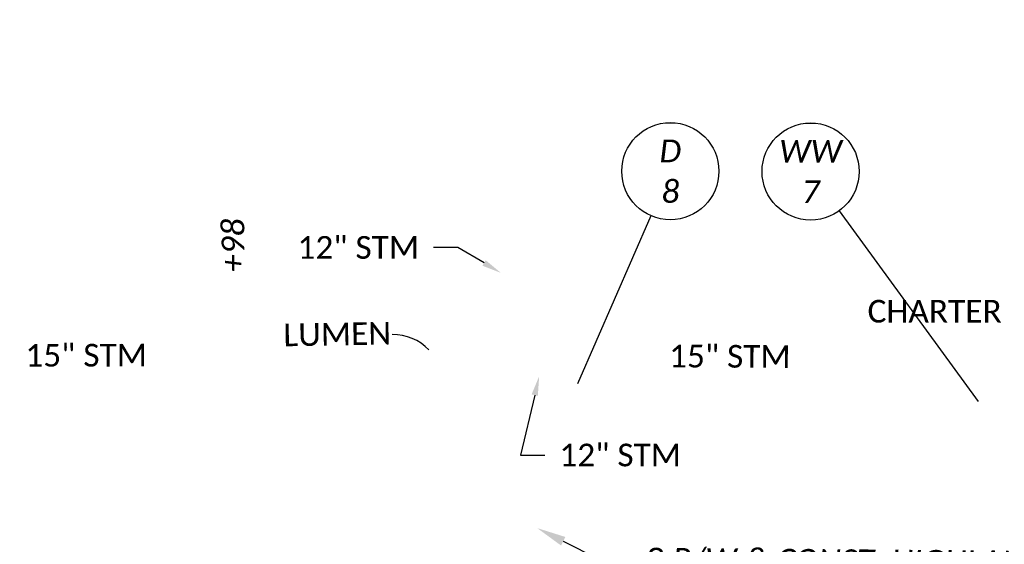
# Model space of a CAD drawing. Header units: feet. Extents: x -5 to 2247819, y -3 to 598692.
# Tile 11 of 84: x 2245331 to 2245452, y 596244 to 596309. Entities that reach past the tile are written whole.
import ezdxf
from ezdxf import colors
from ezdxf.entities.mleader import LeaderData, LeaderLine
from ezdxf.enums import TextEntityAlignment as Align
from ezdxf.math import Vec2, Vec3

# ---------------------------------------------------------------- set-up
doc = ezdxf.new("R2010")
doc.units = ezdxf.units.FT
doc.header["$MEASUREMENT"] = 0
for name, color, linetype in [('BD_X_Text', 7, 'Continuous'), ('DR_X_Text', 7, 'Continuous'), ('TX_P_20', 7, 'Continuous'), ('UT_X_Cable_TV_Text', 7, 'Continuous')]:
    doc.layers.add(name, color=color, linetype=linetype)
doc.styles.add('P_Slanted_Normal', font='calibrii.ttf', dxfattribs={"height": 0.14})
doc.styles.add('Slanted-Normal', font='font31.shx', dxfattribs={"height": 0.14})
doc.styles.add('X_Straight_Normal', font='calibril.ttf', dxfattribs={"height": 0.14})

# ---------------------------------------------------------------- blocks, each defined once
blk = doc.blocks.new('*U1125')
blk.add_wipeout([(-0.298, 0.023), (-0.2955, 0.0451), (-0.2906, 0.0699), (-0.2848, 0.0906), (-0.2772, 0.1119), (-0.2675, 0.1334), (-0.2565, 0.1534), (-0.2448, 0.1715), (-0.2336, 0.1865), (-0.2207, 0.2016), (-0.2056, 0.217), (-0.1877, 0.2327), (-0.1718, 0.2446), (-0.1581, 0.2537), (-0.1415, 0.2633), (-0.124, 0.272), (-0.105, 0.2799), (-0.0838, 0.2869), (-0.058, 0.2932), (-0.0359, 0.2967), (-0.0124, 0.2987), (0, 0.2989), (0.0216, 0.2981), (0.0435, 0.2957), (0.0689, 0.2909), (0.0901, 0.285), (0.1109, 0.2776), (0.1354, 0.2665), (0.1535, 0.2565), (0.17, 0.2459), (0.1872, 0.233), (0.2031, 0.2193), (0.2174, 0.2051), (0.2295, 0.1915), (0.2399, 0.1783), (0.253, 0.1592), (0.2635, 0.141), (0.2727, 0.1223), (0.2805, 0.1032), (0.2862, 0.086), (0.2911, 0.0679), (0.2941, 0.053), (0.2965, 0.0374), (0.2983, 0.018), (0.2989, 0), (0.2982, -0.0197), (0.2961, -0.0403), (0.2929, -0.0595), (0.2889, -0.0764), (0.2841, -0.0929), (0.2782, -0.1093), (0.2725, -0.1228), (0.2633, -0.1415), (0.2543, -0.157), (0.2448, -0.1714), (0.232, -0.1884), (0.2205, -0.2018), (0.2114, -0.2113), (0.198, -0.2239), (0.1884, -0.232), (0.1723, -0.2442), (0.1512, -0.2578), (0.1288, -0.2697), (0.1125, -0.2769), (0.0939, -0.2837), (0.0695, -0.2907), (0.0567, -0.2935), (0.0384, -0.2964), (0.0247, -0.2979), (0.0106, -0.2987), (0, -0.2989), (-0.0062, -0.2988), (-0.0176, -0.2984), (-0.0278, -0.2976), (-0.0396, -0.2962), (-0.0516, -0.2944), (-0.0643, -0.2919), (-0.0772, -0.2887), (-0.0923, -0.2843), (-0.1152, -0.2758), (-0.1348, -0.2668), (-0.1505, -0.2582), (-0.168, -0.2472), (-0.1821, -0.237), (-0.1989, -0.2231), (-0.218, -0.2045), (-0.2316, -0.1889), (-0.2458, -0.1701), (-0.2553, -0.1554), (-0.2655, -0.1372), (-0.2748, -0.1176), (-0.2828, -0.0969), (-0.2896, -0.0739), (-0.2939, -0.0542), (-0.297, -0.0333), (-0.2985, -0.0149), (-0.2989, 0)])
at = {"flags": 128}
blk.add_lwpolyline([(-0.1201, -0.2749), (-0.5734, -1.313)], dxfattribs=at)
blk.add_circle((0, 0), 0.3)
at = {"style": 'Slanted-Normal', "flags": 8}
for tag, p in [('ITEMTYPE', (0, 0.125)), ('ITEMNUMBER', (0, -0.125))]:
    blk.add_attdef(tag, text='', height=0.14, dxfattribs=at).set_placement(p, align=Align.MIDDLE_CENTER)
blk = doc.blocks.new('*U1252')
blk.add_wipeout([(-0.298, 0.023), (-0.2955, 0.0451), (-0.2906, 0.0699), (-0.2848, 0.0906), (-0.2772, 0.1119), (-0.2675, 0.1334), (-0.2565, 0.1534), (-0.2448, 0.1715), (-0.2336, 0.1865), (-0.2207, 0.2016), (-0.2056, 0.217), (-0.1877, 0.2327), (-0.1718, 0.2446), (-0.1581, 0.2537), (-0.1415, 0.2633), (-0.124, 0.272), (-0.105, 0.2799), (-0.0838, 0.2869), (-0.058, 0.2932), (-0.0359, 0.2967), (-0.0124, 0.2987), (0, 0.2989), (0.0216, 0.2981), (0.0435, 0.2957), (0.0689, 0.2909), (0.0901, 0.285), (0.1109, 0.2776), (0.1354, 0.2665), (0.1535, 0.2565), (0.17, 0.2459), (0.1872, 0.233), (0.2031, 0.2193), (0.2174, 0.2051), (0.2295, 0.1915), (0.2399, 0.1783), (0.253, 0.1592), (0.2635, 0.141), (0.2727, 0.1223), (0.2805, 0.1032), (0.2862, 0.086), (0.2911, 0.0679), (0.2941, 0.053), (0.2965, 0.0374), (0.2983, 0.018), (0.2989, 0), (0.2982, -0.0197), (0.2961, -0.0403), (0.2929, -0.0595), (0.2889, -0.0764), (0.2841, -0.0929), (0.2782, -0.1093), (0.2725, -0.1228), (0.2633, -0.1415), (0.2543, -0.157), (0.2448, -0.1714), (0.232, -0.1884), (0.2205, -0.2018), (0.2114, -0.2113), (0.198, -0.2239), (0.1884, -0.232), (0.1723, -0.2442), (0.1512, -0.2578), (0.1288, -0.2697), (0.1125, -0.2769), (0.0939, -0.2837), (0.0695, -0.2907), (0.0567, -0.2935), (0.0384, -0.2964), (0.0247, -0.2979), (0.0106, -0.2987), (0, -0.2989), (-0.0062, -0.2988), (-0.0176, -0.2984), (-0.0278, -0.2976), (-0.0396, -0.2962), (-0.0516, -0.2944), (-0.0643, -0.2919), (-0.0772, -0.2887), (-0.0923, -0.2843), (-0.1152, -0.2758), (-0.1348, -0.2668), (-0.1505, -0.2582), (-0.168, -0.2472), (-0.1821, -0.237), (-0.1989, -0.2231), (-0.218, -0.2045), (-0.2316, -0.1889), (-0.2458, -0.1701), (-0.2553, -0.1554), (-0.2655, -0.1372), (-0.2748, -0.1176), (-0.2828, -0.0969), (-0.2896, -0.0739), (-0.2939, -0.0542), (-0.297, -0.0333), (-0.2985, -0.0149), (-0.2989, 0)])
at = {"flags": 128}
blk.add_lwpolyline([(0.1766, -0.2425), (1.0348, -1.4209)], dxfattribs=at)
blk.add_circle((0, 0), 0.3)
at = {"style": 'Slanted-Normal', "flags": 8}
for tag, p in [('ITEMTYPE', (0, 0.125)), ('ITEMNUMBER', (0, -0.125))]:
    blk.add_attdef(tag, text='', height=0.14, dxfattribs=at).set_placement(p, align=Align.MIDDLE_CENTER)

msp = doc.modelspace()

# ---------------------------------------------------------------- linework, layer by layer
at = {"layer": 'UT_X_Cable_TV_Text'}
msp.add_arc((2245376.682, 596263.959), 6.225, 43.95073, 90.3519, dxfattribs=at)

# ---------------------------------------------------------------- texts
at = {"layer": 'DR_X_Text', "style": 'X_Straight_Normal'}
msp.add_text('15" STM', height=2.8, rotation=0.07825, dxfattribs=at).set_placement((2245331.313, 596266.213))
at = {"layer": 'DR_X_Text', "insert": (2245425.867, 596268.856), "char_height": 2.8, "attachment_point": 3, "rotation": 359.73377, "style": 'X_Straight_Normal'}
msp.add_mtext('15" STM', dxfattribs=at)
at = {"layer": 'UT_X_Cable_TV_Text'}
for s, rotation, style, p in [('+98', 90, 'P_Slanted_Normal', (2245358.357, 596277.899)), ('LUMEN', 1, 'X_Straight_Normal', (2245363.204, 596268.721))]:
    msp.add_text(s, height=2.8, rotation=rotation, dxfattribs=dict(at, style=style)).set_placement(p)
at = {"layer": 'UT_X_Cable_TV_Text', "style": 'X_Straight_Normal'}
msp.add_text('CHARTER', height=2.8, dxfattribs=at).set_placement((2245435.356, 596271.66, 1049.797))

# ---------------------------------------------------------------- leaders
at = {"layer": 'DR_X_Text'}
ml = msp.add_multileader_mtext('Standard', dxfattribs=at)
ml.set_content('12" STM', color=256, style='X_Straight_Normal')
ml.set_leader_properties()
ml.build(insert=Vec2(0, 0))
ml.multileader.update_dxf_attribs({"dogleg_length": 0.15, "arrow_head_size": 2.4, "scale": 20})
ctx = ml.context
ctx.base_point, ctx.scale, ctx.char_height, ctx.arrow_head_size, ctx.landing_gap_size, ctx.plane_origin = Vec3(2245363.966, 596280.924), 20, 2.8, 2.4, 1.8, Vec3(2245434.763, 596287.914)
ctx.text_align_type = 2
notes = []
notes.append((ctx, [(0, (1, 1, 0), (2245384.753, 596280.924), (-1, 0), 3, [(0, [(2245390.049, 596277.798)], 0, [])])]))
ctx.mtext.insert, ctx.mtext.alignment, ctx.mtext.flow_direction = Vec3(2245379.953, 596282.342), 3, 5
ml = msp.add_multileader_mtext('Standard', dxfattribs=at)
ml.set_content('12" STM', color=256, style='X_Straight_Normal')
ml.set_leader_properties()
ml.build(insert=Vec2(0, 0))
ml.multileader.update_dxf_attribs({"dogleg_length": 0.15, "arrow_head_size": 2.4, "scale": 20})
ctx = ml.context
ctx.base_point, ctx.scale, ctx.char_height, ctx.arrow_head_size, ctx.landing_gap_size, ctx.plane_origin = Vec3(2245781.301, 596250.886), 20, 2.8, 2.4, 1.8, Vec3(2245828.79, 596277.665)
ctx.text_align_type = 2
notes.append((ctx, [(0, (1, 1, 0), (2245800.75, 596250.886), (-1, 0), 1.662, [(1, [(2245794.087, 596269.731), (2245799.29, 596265.025)], 0, [])])]))
ctx.mtext.insert, ctx.mtext.width, ctx.mtext.alignment, ctx.mtext.flow_direction = Vec3(2245797.288, 596252.304), 38.19834, 3, 5
ml = msp.add_multileader_mtext('Standard', dxfattribs=at)
ml.set_content('12" STM', color=256, style='X_Straight_Normal')
ml.set_leader_properties()
ml.build(insert=Vec2(0, 0))
ml.multileader.update_dxf_attribs({"dogleg_length": 0.15, "arrow_head_size": 2.4, "scale": 20})
ctx = ml.context
ctx.base_point, ctx.scale, ctx.char_height, ctx.arrow_head_size, ctx.landing_gap_size, ctx.plane_origin = Vec3(2245395.487, 596255.274), 20, 2.8, 2.4, 1.8, Vec3(2245432.293, 596265.764)
notes.append((ctx, [(1, (1, 1, 0), (2245392.487, 596255.274), (1, 0), 3, [(0, [(2245394.789, 596265.028)], 0, [])])]))
ctx.mtext.insert, ctx.mtext.flow_direction = Vec3(2245397.287, 596256.692), 5
ml = msp.add_multileader_mtext('Standard', dxfattribs=at)
ml.set_content('SAW CUT', color=256, style='P_Slanted_Normal')
ml.set_leader_properties()
ml.build(insert=Vec2(0, 0))
ml.multileader.update_dxf_attribs({"dogleg_length": 0.15, "arrow_head_size": 2.4, "scale": 20})
ctx = ml.context
ctx.base_point, ctx.scale, ctx.char_height, ctx.arrow_head_size, ctx.landing_gap_size, ctx.plane_origin = Vec3(2245889.712, 596247.257), 20, 2.8, 2.4, 1.8, Vec3(2245909.711, 596248.933)
ctx.text_align_type = 2
notes.append((ctx, [(0, (1, 1, 0), (2245913.362, 596247.257), (-1, 0), 3, [(0, [(2245920.143, 596258.554)], 0, [])])]))
ctx.mtext.insert, ctx.mtext.width, ctx.mtext.alignment, ctx.mtext.flow_direction = Vec3(2245908.562, 596248.677), 25.35756, 3, 5
at = {"layer": 'TX_P_20'}
ml = msp.add_multileader_mtext('Standard', dxfattribs=at)
ml.set_content("BEGIN MGS GUARDRAIL\\PSTA. 29+85.00, 32.34' RT.\\PANCHOR ASSEMBLY, MGS TYPE E", color=256, style='P_Slanted_Normal')
ml.set_leader_properties()
ml.build(insert=Vec2(0, 0))
ml.multileader.update_dxf_attribs({"dogleg_length": 0.36, "arrow_head_size": 3.6, "scale": 20})
ctx = ml.context
ctx.base_point, ctx.scale, ctx.char_height, ctx.arrow_head_size, ctx.landing_gap_size, ctx.plane_origin, ctx.plane_x_axis, ctx.plane_y_axis = Vec3(2246251.911, 596155.331), 20, 2.8, 3.6, 1.8, Vec3(2246182.086, 596134.299), Vec3(0.9967778, -0.0802123), Vec3(0.0802123, 0.9967778)
ctx.text_align_type = 2
notes.append((ctx, [(1, (1, 1, 0), (2246318.801, 596149.949), (-0.9967778, 0.0802123), 4.301, [(0, [(2246332.732, 596181.446)], 0, [])])]))
ctx.mtext.insert, ctx.mtext.text_direction, ctx.mtext.rotation, ctx.mtext.width, ctx.mtext.defined_height, ctx.mtext.alignment, ctx.mtext.flow_direction = Vec3(2246312.857, 596152.145), Vec3(0.9967778, -0.0802123), 6.2028867, 68.00145, 7.944, 3, 5
ml = msp.add_multileader_mtext('Standard', dxfattribs=at)
ml.set_content('{\\fOHDOTSymbols|b0|i1|c186|p2;\ue0a4} R/W & CONST. HIGHLAND ROAD', color=256, style='P_Slanted_Normal')
ml.set_leader_properties()
ml.build(insert=Vec2(0, 0))
ml.multileader.update_dxf_attribs({"dogleg_length": 0.36, "arrow_head_size": 3.6, "scale": 20})
ctx = ml.context
ctx.base_point, ctx.scale, ctx.char_height, ctx.arrow_head_size, ctx.landing_gap_size, ctx.plane_origin, ctx.plane_x_axis, ctx.plane_y_axis = Vec3(2244881.305, 596244.256), 20, 2.8, 3.6, 1.8, Vec3(2244844.788, 596242.194), Vec3(0.9999689, -0.0078842), Vec3(0.0078842, 0.9999689)
notes.append((ctx, [(0, (1, 1, 0), (2244877.004, 596244.29), (0.9999689, -0.0078842), 4.301, [(0, [(2244868.711, 596250.408)], 0, [])])]))
ctx.mtext.insert, ctx.mtext.text_direction, ctx.mtext.rotation, ctx.mtext.width, ctx.mtext.defined_height, ctx.mtext.flow_direction = Vec3(2244883.116, 596245.662), Vec3(0.9999689, -0.0078842), 6.275301, 46.19277, 7.944, 5
ml = msp.add_multileader_mtext('Standard', dxfattribs=at)
ml.set_content('MASONRY COLLAR \\PPER DM-1.1', color=256, style='P_Slanted_Normal')
ml.set_leader_properties()
ml.build(insert=Vec2(0, 0))
ml.multileader.update_dxf_attribs({"dogleg_length": 0.36, "arrow_head_size": 3.6, "scale": 20})
ctx = ml.context
ctx.base_point, ctx.scale, ctx.char_height, ctx.arrow_head_size, ctx.landing_gap_size, ctx.plane_origin, ctx.plane_x_axis, ctx.plane_y_axis = Vec3(2245684.046, 596242.607), 20, 2.8, 3.6, 1.8, Vec3(2245713.684, 596210.953), Vec3(0.9999689, -0.0078842), Vec3(0.0078842, 0.9999689)
ctx.text_align_type = 2
notes.append((ctx, [(1, (1, 1, 0), (2245725.098, 596242.283), (-0.9999689, 0.0078842), 4.301, [(0, [(2245737.607, 596219.167)], 0, [])])]))
ctx.mtext.insert, ctx.mtext.text_direction, ctx.mtext.rotation, ctx.mtext.width, ctx.mtext.defined_height, ctx.mtext.alignment, ctx.mtext.flow_direction = Vec3(2245719.008, 596243.741), Vec3(0.9999689, -0.0078842), 6.275301, 34.18803, 7.944, 3, 5
ml = msp.add_multileader_mtext('Standard', dxfattribs=at)
ml.set_content('{\\fOHDOTSymbols|b0|i1|c186|p2;\ue0a4} R/W & CONST. HIGHLAND ROAD', color=256, style='P_Slanted_Normal')
ml.set_leader_properties()
ml.build(insert=Vec2(0, 0))
ml.multileader.update_dxf_attribs({"dogleg_length": 0.36, "arrow_head_size": 3.6, "scale": 20})
ctx = ml.context
ctx.base_point, ctx.scale, ctx.char_height, ctx.arrow_head_size, ctx.landing_gap_size, ctx.plane_origin, ctx.plane_x_axis, ctx.plane_y_axis = Vec3(2245406.362, 596242.424), 20, 2.8, 3.6, 1.8, Vec3(2245370.618, 596238.048), Vec3(0.9999689, -0.0078842), Vec3(0.0078842, 0.9999689)
notes.append((ctx, [(0, (1, 1, 0), (2245402.061, 596242.458), (0.9999689, -0.0078842), 4.301, [(0, [(2245394.541, 596246.262)], 0, [])])]))
ctx.mtext.insert, ctx.mtext.text_direction, ctx.mtext.rotation, ctx.mtext.width, ctx.mtext.defined_height, ctx.mtext.flow_direction = Vec3(2245408.174, 596243.831), Vec3(0.9999689, -0.0078842), 6.275301, 46.19277, 7.944, 5
for ctx, leaders in notes:
    for number, flags, end, landing, length, lines in leaders:
        leader = LeaderData()
        leader.index, (leader.has_last_leader_line, leader.has_dogleg_vector, leader.attachment_direction) = number, flags
        leader.last_leader_point, leader.dogleg_vector, leader.dogleg_length = Vec3(end), Vec3(landing), length
        for number, points, colour, breaks in lines:
            line = LeaderLine()
            line.index, line.vertices, line.color, line.breaks = number, Vec3.list(points), colors.encode_raw_color(colour), breaks
            leader.lines.append(line)
        ctx.leaders.append(leader)

# ---------------------------------------------------------------- next in the draw order: block references
ref = msp.add_blockref('*U1125', (2245410.99, 596290.361), dxfattribs=dict(at, xscale=20, yscale=20, zscale=20))
ref.add_attrib('ITEMTYPE', 'D', dxfattribs={"layer": '0', "height": 2.8, "style": 'P_Slanted_Normal'}).set_placement((2245410.99, 596292.861), align=Align.MIDDLE_CENTER)
ref.add_attrib('ITEMNUMBER', '8', dxfattribs={"layer": '0', "height": 2.8, "style": 'P_Slanted_Normal'}).set_placement((2245410.99, 596287.861), align=Align.MIDDLE_CENTER)

# ---------------------------------------------------------------- next in the draw order: leaders
at = {"layer": 'BD_X_Text'}
ml = msp.add_multileader_mtext('Standard', dxfattribs=at)
ml.set_content('COMMERCIAL\\P2 STORY\\POFFICE', color=256, style='P_Slanted_Normal')
ml.set_leader_properties()
ml.build(insert=Vec2(0, 0))
ml.multileader.update_dxf_attribs({"dogleg_length": 0.36, "arrow_head_size": 3.6, "scale": 20})
ctx = ml.context
ctx.base_point, ctx.scale, ctx.char_height, ctx.arrow_head_size, ctx.landing_gap_size, ctx.plane_origin, ctx.plane_x_axis, ctx.plane_y_axis = Vec3(2245498.467, 596296.63), 20, 2.8, 3.6, 1.8, Vec3(2245451.648, 596337.92), Vec3(0.9999689, -0.0078842), Vec3(0.0078842, 0.9999689)
ctx.text_align_type = 2
notes = []
notes.append((ctx, [(1, (1, 1, 0), (2245531.027, 596296.373), (-0.9999689, 0.0078842), 4.301, [(0, [(2245539.815, 596307.697)], 0, [])])]))
ctx.mtext.insert, ctx.mtext.text_direction, ctx.mtext.rotation, ctx.mtext.width, ctx.mtext.defined_height, ctx.mtext.alignment, ctx.mtext.flow_direction = Vec3(2245524.937, 596297.842), Vec3(0.9999689, -0.0078842), 6.275301, 46.19277, 7.944, 3, 5
at = {"layer": 'TX_P_20'}
ml = msp.add_multileader_mtext('Standard', dxfattribs=at)
ml.set_content("END 5' CONCRETE SIDEWALK\\PSTA. 30+91.44, 23.93' RT.\\PMATCH EXISTING", color=256, style='P_Slanted_Normal')
ml.set_leader_properties()
ml.build(insert=Vec2(0, 0))
ml.multileader.update_dxf_attribs({"dogleg_length": 0.36, "arrow_head_size": 3.6, "scale": 20})
ctx = ml.context
ctx.base_point, ctx.scale, ctx.char_height, ctx.arrow_head_size, ctx.landing_gap_size, ctx.plane_origin, ctx.plane_x_axis, ctx.plane_y_axis = Vec3(2246353.329, 596132.318), 20, 2.8, 3.6, 1.8, Vec3(2246297.626, 596135.469), Vec3(0.9771011, -0.2127758), Vec3(0.2127758, 0.9771011)
ctx.text_align_type = 2
notes.append((ctx, [(1, (1, 1, 0), (2246411.564, 596119.636), (-0.9771011, 0.2127758), 4.301, [(0, [(2246437.547, 596162.115)], 0, [])])]))
ctx.mtext.insert, ctx.mtext.text_direction, ctx.mtext.rotation, ctx.mtext.width, ctx.mtext.defined_height, ctx.mtext.alignment, ctx.mtext.flow_direction = Vec3(2246405.905, 596122.323), Vec3(0.9771011, -0.2127758), 6.0687704, 65.63038, 7.944, 3, 5
ml = msp.add_multileader_mtext('Standard', dxfattribs=at)
ml.set_content('BENCHMARK #1', color=256, style='P_Slanted_Normal')
ml.set_leader_properties()
ml.build(insert=Vec2(0, 0))
ml.multileader.update_dxf_attribs({"dogleg_length": 0.36, "arrow_head_size": 3.6, "scale": 20})
ctx = ml.context
ctx.base_point, ctx.scale, ctx.char_height, ctx.arrow_head_size, ctx.landing_gap_size, ctx.plane_origin, ctx.plane_x_axis, ctx.plane_y_axis = Vec3(2244655.215, 596290.94), 20, 2.8, 3.6, 1.8, Vec3(2244625.584, 596245.138), Vec3(0.9999689, -0.0078842), Vec3(0.0078842, 0.9999689)
notes.append((ctx, [(0, (1, 1, 0), (2244650.914, 596290.974), (0.9999689, -0.0078842), 4.301, [(0, [(2244651.964, 596276.802)], 0, [])])]))
ctx.mtext.insert, ctx.mtext.text_direction, ctx.mtext.rotation, ctx.mtext.width, ctx.mtext.defined_height, ctx.mtext.flow_direction = Vec3(2244657.026, 596292.343), Vec3(0.9999689, -0.0078842), 6.275301, 46.19277, 7.944, 5
ml = msp.add_multileader_mtext('Standard', dxfattribs=at)
ml.set_content('CONSTRUCTION LIMITS', color=256, style='P_Slanted_Normal')
ml.set_leader_properties()
ml.build(insert=Vec2(0, 0))
ml.multileader.update_dxf_attribs({"dogleg_length": 0.36, "arrow_head_size": 3.6, "scale": 20})
ctx = ml.context
ctx.base_point, ctx.scale, ctx.char_height, ctx.arrow_head_size, ctx.landing_gap_size, ctx.plane_origin, ctx.plane_x_axis, ctx.plane_y_axis = Vec3(2245094.05, 596290.418), 20, 2.8, 3.6, 1.8, Vec3(2245057.533, 596305.263), Vec3(0.9999689, -0.0078842), Vec3(0.0078842, 0.9999689)
notes.append((ctx, [(0, (1, 1, 0), (2245089.749, 596290.452), (0.9999689, -0.0078842), 4.301, [(0, [(2245082.932, 596268.475)], 0, [])])]))
ctx.mtext.insert, ctx.mtext.text_direction, ctx.mtext.rotation, ctx.mtext.width, ctx.mtext.defined_height, ctx.mtext.flow_direction = Vec3(2245095.861, 596291.825), Vec3(0.9999689, -0.0078842), 6.275301, 46.19277, 7.944, 5
ml = msp.add_multileader_mtext('Standard', dxfattribs=at)
ml.set_content('MASONRY COLLAR \\PPER DM-1.1', color=256, style='P_Slanted_Normal')
ml.set_leader_properties()
ml.build(insert=Vec2(0, 0))
ml.multileader.update_dxf_attribs({"dogleg_length": 0.36, "arrow_head_size": 3.6, "scale": 20})
ctx = ml.context
ctx.base_point, ctx.scale, ctx.char_height, ctx.arrow_head_size, ctx.landing_gap_size, ctx.plane_origin, ctx.plane_x_axis, ctx.plane_y_axis = Vec3(2244985.844, 596289.36), 20, 2.8, 3.6, 1.8, Vec3(2244943.198, 596259.843), Vec3(0.9999689, -0.0078842), Vec3(0.0078842, 0.9999689)
notes.append((ctx, [(0, (1, 1, 0), (2244981.543, 596289.394), (0.9999689, -0.0078842), 4.301, [(0, [(2244967.121, 596268.057)], 0, [])])]))
ctx.mtext.insert, ctx.mtext.text_direction, ctx.mtext.rotation, ctx.mtext.width, ctx.mtext.defined_height, ctx.mtext.flow_direction = Vec3(2244987.655, 596290.755), Vec3(0.9999689, -0.0078842), 6.275301, 34.18803, 7.944, 5
ml = msp.add_multileader_mtext('Standard', dxfattribs=at)
ml.set_content('CONSTRUCTION LIMITS', color=256, style='P_Slanted_Normal')
ml.set_leader_properties()
ml.build(insert=Vec2(0, 0))
ml.multileader.update_dxf_attribs({"dogleg_length": 0.36, "arrow_head_size": 3.6, "scale": 20})
ctx = ml.context
ctx.base_point, ctx.scale, ctx.char_height, ctx.arrow_head_size, ctx.landing_gap_size, ctx.plane_origin, ctx.plane_x_axis, ctx.plane_y_axis = Vec3(2246061.886, 596203.034), 20, 2.8, 3.6, 1.8, Vec3(2245993.745, 596198.683), Vec3(0.9967778, -0.0802123), Vec3(0.0802123, 0.9967778)
ctx.text_align_type = 2
notes.append((ctx, [(1, (1, 1, 0), (2246111.057, 596199.077), (-0.9967778, 0.0802123), 4.301, [(0, [(2246121.458, 596196.187)], 0, [])])]))
ctx.mtext.insert, ctx.mtext.text_direction, ctx.mtext.rotation, ctx.mtext.width, ctx.mtext.defined_height, ctx.mtext.alignment, ctx.mtext.flow_direction = Vec3(2246105.089, 596200.982), Vec3(0.9967778, -0.0802123), 6.2028867, 48.30199, 7.944, 3, 5
ml = msp.add_multileader_mtext('Standard', dxfattribs=at)
ml.set_content('UTILITY POLE REMOVED BY OWNER', color=256, style='P_Slanted_Normal')
ml.set_leader_properties()
ml.build(insert=Vec2(0, 0))
ml.multileader.update_dxf_attribs({"dogleg_length": 0.36, "arrow_head_size": 3.6, "scale": 20})
ctx = ml.context
ctx.base_point, ctx.scale, ctx.char_height, ctx.arrow_head_size, ctx.landing_gap_size, ctx.plane_origin, ctx.plane_x_axis, ctx.plane_y_axis = Vec3(2245604.132, 596241.301), 20, 2.8, 3.6, 1.8, Vec3(2245618.281, 596258.413), Vec3(0.9999689, -0.0078842), Vec3(0.0078842, 0.9999689)
ctx.text_align_type = 2
notes.append((ctx, [(1, (1, 1, 0), (2245654.732, 596240.902), (-0.9999689, 0.0078842), 4.301, [(0, [(2245646.324, 596273.417)], 0, [])])]))
ctx.mtext.insert, ctx.mtext.text_direction, ctx.mtext.rotation, ctx.mtext.width, ctx.mtext.defined_height, ctx.mtext.alignment, ctx.mtext.flow_direction = Vec3(2245648.642, 596242.371), Vec3(0.9999689, -0.0078842), 6.275301, 45.61251, 8.268, 3, 5
ml = msp.add_multileader_mtext('Standard', dxfattribs=at)
ml.set_content('UTILITY POLE REMOVED BY OWNER', color=256, style='P_Slanted_Normal')
ml.set_leader_properties()
ml.build(insert=Vec2(0, 0))
ml.multileader.update_dxf_attribs({"dogleg_length": 0.36, "arrow_head_size": 3.6, "scale": 20})
ctx = ml.context
ctx.base_point, ctx.scale, ctx.char_height, ctx.arrow_head_size, ctx.landing_gap_size, ctx.plane_origin, ctx.plane_x_axis, ctx.plane_y_axis = Vec3(2245729.773, 596264.371), 20, 2.8, 3.6, 1.8, Vec3(2245730, 596250.968), Vec3(0.9999689, -0.0078842), Vec3(0.0078842, 0.9999689)
ctx.text_align_type = 2
notes.append((ctx, [(1, (1, 1, 0), (2245761.902, 596264.118), (-0.9999689, 0.0078842), 4.301, [(0, [(2245774.437, 596270.347)], 0, [])])]))
ctx.mtext.insert, ctx.mtext.text_direction, ctx.mtext.rotation, ctx.mtext.width, ctx.mtext.defined_height, ctx.mtext.alignment, ctx.mtext.flow_direction = Vec3(2245755.812, 596265.587), Vec3(0.9999689, -0.0078842), 6.275301, 30.24833, 7.944, 3, 5
for ctx, leaders in notes:
    for number, flags, end, landing, length, lines in leaders:
        leader = LeaderData()
        leader.index, (leader.has_last_leader_line, leader.has_dogleg_vector, leader.attachment_direction) = number, flags
        leader.last_leader_point, leader.dogleg_vector, leader.dogleg_length = Vec3(end), Vec3(landing), length
        for number, points, colour, breaks in lines:
            line = LeaderLine()
            line.index, line.vertices, line.color, line.breaks = number, Vec3.list(points), colors.encode_raw_color(colour), breaks
            leader.lines.append(line)
        ctx.leaders.append(leader)

# ---------------------------------------------------------------- next in the draw order: block references
ref = msp.add_blockref('*U1252', (2245428.32, 596290.321), dxfattribs=dict(at, xscale=20, yscale=20, zscale=20))
ref.add_attrib('ITEMTYPE', 'WW', dxfattribs={"layer": '0', "height": 2.8, "style": 'P_Slanted_Normal'}).set_placement((2245428.32, 596292.821), align=Align.MIDDLE_CENTER)
ref.add_attrib('ITEMNUMBER', '7', dxfattribs={"layer": '0', "height": 2.8, "style": 'P_Slanted_Normal'}).set_placement((2245428.32, 596287.821), align=Align.MIDDLE_CENTER)

doc.saveas('drawing.dxf')
